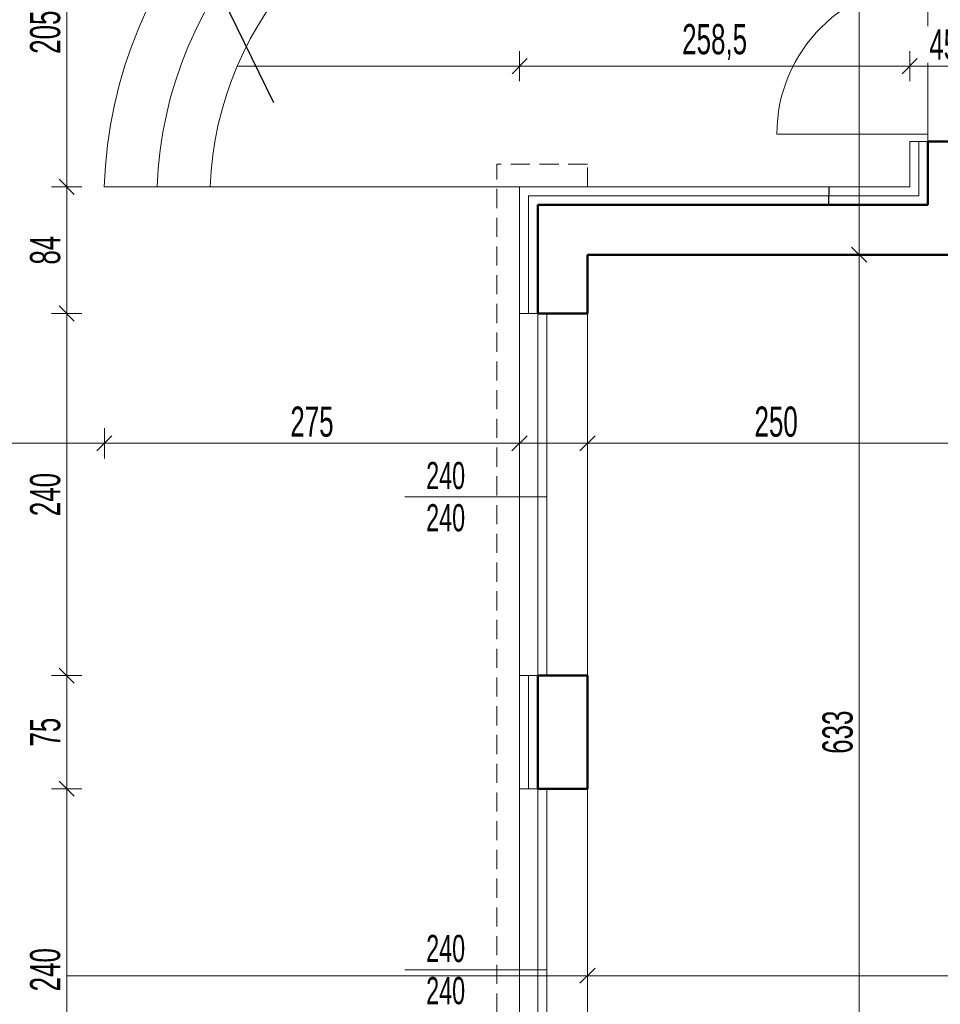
# Model space of a CAD drawing. Header units: millimetres. Extents: x 72202 to 304796, y 21658 to 519946.
# Tile 49 of 139: x 194452 to 195062, y 208628 to 209281. Entities that reach past the tile are written whole.
import ezdxf

# ---------------------------------------------------------------- set-up
doc = ezdxf.new("R2010")
doc.units = ezdxf.units.MM
doc.linetypes.add('DASHED', pattern=[19.05, 12.7, -6.35])
doc.layers.get('0').update_dxf_attribs({"color": 253})
doc.layers.get('Defpoints').update_dxf_attribs({"color": 253})
for name, color, linetype, lineweight in [('DRZWI I OKNA OPISY', 253, 'Continuous', 9), ('linia - gruba - projektowana', 253, 'Continuous', 50), ('LINIA CIENKA', 7, 'Continuous', 13), ('LINIA KRESKOWANIE', 253, 'Continuous', 5), ('LINIA WYMIAROWANIE', 253, 'Continuous', 9)]:
    doc.layers.add(name, color=color, linetype=linetype, lineweight=lineweight)
doc.layers.add('LINIA-NIE DRUKOWAĆ', color=253, linetype='Continuous', lineweight=20, plot=False)
doc.styles.get("Standard").update_dxf_attribs({"font": 'ARIALN.TTF', "width": 0.75})
doc.linetypes.add('GRADZINOWANIE', pattern='A,0.00254,-2.54,[134,ltypeshp.shx,S=2.54,R=0,X=-2.54,Y=0],-5.08,[134,ltypeshp.shx,S=2.54,R=180,X=2.54,Y=0],-2.54', length=10.16254)
doc.dimstyles.new('sebek100', dxfattribs={"dimtxt": 17, "dimasz": 10, "dimexe": 10, "dimexo": 20, "dimgap": 4, "dimtad": 1, "dimrnd": 0.5, "dimtxsty": 'Standard', "dimblk": 'OBLIQUE', "dimcen": 8, "dimclre": 1, "dimazin": 0, "dimtm": 1e-09, "dimtfac": 1, "dimtix": 1, "dimtmove": 1, "dimatfit": 3, "dimldrblk": 'zas', "dimfxl": 10, "dimfxlon": 1, "dimtolj": 2, "dimlwd": -1, "dimlwe": -1, "dimarcsym": 0})

# ---------------------------------------------------------------- blocks, each defined once
blk = doc.blocks.new('_Oblique')
at = {"color": 0, "linetype": 'ByBlock', "lineweight": -2}
blk.add_line((-0.5, -0.5), (0.5, 0.5), dxfattribs=at)
blk = doc.blocks.new('*D479')
at = {"layer": 'Defpoints', "color": 0, "lineweight": -3, "ltscale": 4, "transparency": 16777216}
for p in [(194483.29, 208770.85), (194783.29, 208770.85), (194783.29, 208530.85)]:
    blk.add_point(p, dxfattribs=at)
at = {"layer": 'LINIA WYMIAROWANIE', "color": 1, "ltscale": 4, "transparency": 16777216}
for p, q in [((194493.29, 208770.85), (194473.29, 208770.85)), ((194493.29, 208530.85), (194473.29, 208530.85))]:
    blk.add_line(p, q, dxfattribs=at)
at = {"layer": 'LINIA WYMIAROWANIE', "color": 0, "ltscale": 4, "transparency": 16777216}
blk.add_line((194483.29, 208530.85), (194483.29, 208770.85), dxfattribs=at)
at = {"layer": 'LINIA WYMIAROWANIE', "color": 0, "ltscale": 4, "transparency": 16777216, "xscale": 10, "yscale": 10, "zscale": 10}
for p, rotation in [((194483.29, 208770.85), 90), ((194483.29, 208530.85), 270)]:
    blk.add_blockref('_Oblique', p, dxfattribs=dict(at, rotation=rotation))
at = {"layer": 'LINIA WYMIAROWANIE', "color": 0, "lineweight": -3, "ltscale": 4, "transparency": 16777216, "insert": (194469.08, 208650.85), "char_height": 20, "attachment_point": 5, "rotation": 90, "bg_fill": 3, "box_fill_scale": 1.1, "bg_fill_color": 256, "bg_fill_true_color": 13158600, "bg_fill_transparency": 0}
blk.add_mtext('\\A2;240', dxfattribs=at)
blk = doc.blocks.new('zas')
blk = doc.blocks.new('*D480')
at = {"layer": 'Defpoints', "color": 0, "lineweight": -3, "ltscale": 4, "transparency": 16777216}
for p in [(194483.29, 208845.85), (194783.29, 208845.85), (194783.29, 208770.85)]:
    blk.add_point(p, dxfattribs=at)
at = {"layer": 'LINIA WYMIAROWANIE', "color": 1, "ltscale": 4, "transparency": 16777216}
for p, q in [((194493.29, 208845.85), (194473.29, 208845.85)), ((194493.29, 208770.85), (194473.29, 208770.85))]:
    blk.add_line(p, q, dxfattribs=at)
at = {"layer": 'LINIA WYMIAROWANIE', "color": 0, "ltscale": 4, "transparency": 16777216}
blk.add_line((194483.29, 208770.85), (194483.29, 208845.85), dxfattribs=at)
at = {"layer": 'LINIA WYMIAROWANIE', "color": 0, "ltscale": 4, "transparency": 16777216, "xscale": 10, "yscale": 10, "zscale": 10}
for p, rotation in [((194483.29, 208845.85), 90), ((194483.29, 208770.85), 270)]:
    blk.add_blockref('_Oblique', p, dxfattribs=dict(at, rotation=rotation))
at = {"layer": 'LINIA WYMIAROWANIE', "color": 0, "lineweight": -3, "ltscale": 4, "transparency": 16777216, "insert": (194469.12, 208808.35), "char_height": 20, "attachment_point": 5, "rotation": 90, "bg_fill": 3, "box_fill_scale": 1.1, "bg_fill_color": 256, "bg_fill_true_color": 13158600, "bg_fill_transparency": 0}
blk.add_mtext('\\A2;75', dxfattribs=at)
blk = doc.blocks.new('*D481')
at = {"layer": 'Defpoints', "color": 0, "lineweight": -3, "ltscale": 4, "transparency": 16777216}
for p in [(194483.29, 209085.85), (194783.29, 209085.85), (194783.29, 208845.85)]:
    blk.add_point(p, dxfattribs=at)
at = {"layer": 'LINIA WYMIAROWANIE', "color": 1, "ltscale": 4, "transparency": 16777216}
for p, q in [((194493.29, 209085.85), (194473.29, 209085.85)), ((194493.29, 208845.85), (194473.29, 208845.85))]:
    blk.add_line(p, q, dxfattribs=at)
at = {"layer": 'LINIA WYMIAROWANIE', "color": 0, "ltscale": 4, "transparency": 16777216}
blk.add_line((194483.29, 208845.85), (194483.29, 209085.85), dxfattribs=at)
at = {"layer": 'LINIA WYMIAROWANIE', "color": 0, "ltscale": 4, "transparency": 16777216, "xscale": 10, "yscale": 10, "zscale": 10}
for p, rotation in [((194483.29, 209085.85), 90), ((194483.29, 208845.85), 270)]:
    blk.add_blockref('_Oblique', p, dxfattribs=dict(at, rotation=rotation))
at = {"layer": 'LINIA WYMIAROWANIE', "color": 0, "lineweight": -3, "ltscale": 4, "transparency": 16777216, "insert": (194469.08, 208965.85), "char_height": 20, "attachment_point": 5, "rotation": 90, "bg_fill": 3, "box_fill_scale": 1.1, "bg_fill_color": 256, "bg_fill_true_color": 13158600, "bg_fill_transparency": 0}
blk.add_mtext('\\A2;240', dxfattribs=at)
blk = doc.blocks.new('*D482')
at = {"layer": 'Defpoints', "color": 0, "lineweight": -3, "ltscale": 4, "transparency": 16777216}
for p in [(194483.29, 209169.85), (194783.29, 209169.85), (194783.29, 209085.85)]:
    blk.add_point(p, dxfattribs=at)
at = {"layer": 'LINIA WYMIAROWANIE', "color": 1, "ltscale": 4, "transparency": 16777216}
for p, q in [((194493.29, 209169.85), (194473.29, 209169.85)), ((194493.29, 209085.85), (194473.29, 209085.85))]:
    blk.add_line(p, q, dxfattribs=at)
at = {"layer": 'LINIA WYMIAROWANIE', "color": 0, "ltscale": 4, "transparency": 16777216}
blk.add_line((194483.29, 209085.85), (194483.29, 209169.85), dxfattribs=at)
at = {"layer": 'LINIA WYMIAROWANIE', "color": 0, "ltscale": 4, "transparency": 16777216, "xscale": 10, "yscale": 10, "zscale": 10}
for p, rotation in [((194483.29, 209169.85), 90), ((194483.29, 209085.85), 270)]:
    blk.add_blockref('_Oblique', p, dxfattribs=dict(at, rotation=rotation))
at = {"layer": 'LINIA WYMIAROWANIE', "color": 0, "lineweight": -3, "ltscale": 4, "transparency": 16777216, "insert": (194469.08, 209127.85), "char_height": 20, "attachment_point": 5, "rotation": 90, "bg_fill": 3, "box_fill_scale": 1.1, "bg_fill_color": 256, "bg_fill_true_color": 13158600, "bg_fill_transparency": 0}
blk.add_mtext('\\A2;84', dxfattribs=at)
blk = doc.blocks.new('*D483')
at = {"layer": 'Defpoints', "color": 0, "lineweight": -3, "ltscale": 4, "transparency": 16777216}
for p in [(194483.29, 209374.85), (194783.29, 209374.85), (194783.26, 209169.85)]:
    blk.add_point(p, dxfattribs=at)
at = {"layer": 'LINIA WYMIAROWANIE', "color": 1, "ltscale": 4, "transparency": 16777216}
for p, q in [((194493.29, 209374.85), (194473.29, 209374.85)), ((194493.29, 209169.85), (194473.29, 209169.85))]:
    blk.add_line(p, q, dxfattribs=at)
at = {"layer": 'LINIA WYMIAROWANIE', "color": 0, "ltscale": 4, "transparency": 16777216}
blk.add_line((194483.29, 209169.85), (194483.29, 209374.85), dxfattribs=at)
at = {"layer": 'LINIA WYMIAROWANIE', "color": 0, "ltscale": 4, "transparency": 16777216, "xscale": 10, "yscale": 10, "zscale": 10}
for p, rotation in [((194483.29, 209374.85), 90), ((194483.29, 209169.85), 270)]:
    blk.add_blockref('_Oblique', p, dxfattribs=dict(at, rotation=rotation))
at = {"layer": 'LINIA WYMIAROWANIE', "color": 0, "lineweight": -3, "ltscale": 4, "transparency": 16777216, "insert": (194469.08, 209272.35), "char_height": 20, "attachment_point": 5, "rotation": 90, "bg_fill": 3, "box_fill_scale": 1.1, "bg_fill_color": 256, "bg_fill_true_color": 13158600, "bg_fill_transparency": 0}
blk.add_mtext('\\A2;205', dxfattribs=at)
blk = doc.blocks.new('*D469')
at = {"layer": 'Defpoints', "color": 0, "lineweight": -3, "ltscale": 4, "transparency": 16777216}
for p in [(194733.29, 209169.85), (194383.29, 208446.85), (194733.29, 208446.85)]:
    blk.add_point(p, dxfattribs=at)
at = {"layer": 'LINIA WYMIAROWANIE', "color": 1, "ltscale": 4, "transparency": 16777216}
for p, q in [((194393.29, 209169.85), (194373.29, 209169.85)), ((194393.29, 208446.85), (194373.29, 208446.85))]:
    blk.add_line(p, q, dxfattribs=at)
at = {"layer": 'LINIA WYMIAROWANIE', "color": 0, "ltscale": 4, "transparency": 16777216}
blk.add_line((194383.29, 209169.85), (194383.29, 208446.85), dxfattribs=at)
at = {"layer": 'LINIA WYMIAROWANIE', "color": 0, "ltscale": 4, "transparency": 16777216, "xscale": 10, "yscale": 10, "zscale": 10}
for p, rotation in [((194383.29, 209169.85), 90), ((194383.29, 208446.85), 270)]:
    blk.add_blockref('_Oblique', p, dxfattribs=dict(at, rotation=rotation))
at = {"layer": 'LINIA WYMIAROWANIE', "color": 0, "lineweight": -3, "ltscale": 4, "transparency": 16777216, "insert": (194369.08, 208808.35), "char_height": 20, "attachment_point": 5, "rotation": 90, "bg_fill": 3, "box_fill_scale": 1.1, "bg_fill_color": 256, "bg_fill_true_color": 13158600, "bg_fill_transparency": 0}
blk.add_mtext('\\A2;723', dxfattribs=at)
blk = doc.blocks.new('*D516')
at = {"layer": 'Defpoints', "color": 0, "lineweight": -3, "ltscale": 4, "transparency": 16777216}
for p in [(194886.06, 209169.85), (194433.29, 209124.85), (194886.06, 209124.85)]:
    blk.add_point(p, dxfattribs=at)
at = {"layer": 'LINIA WYMIAROWANIE', "color": 1, "ltscale": 4, "transparency": 16777216}
for p, q in [((194443.29, 209169.85), (194423.29, 209169.85)), ((194443.29, 209124.85), (194423.29, 209124.85))]:
    blk.add_line(p, q, dxfattribs=at)
at = {"layer": 'LINIA WYMIAROWANIE', "color": 0, "ltscale": 4, "transparency": 16777216}
blk.add_line((194433.29, 209169.85), (194433.29, 209124.85), dxfattribs=at)
at = {"layer": 'LINIA WYMIAROWANIE', "color": 0, "ltscale": 4, "transparency": 16777216, "xscale": 10, "yscale": 10, "zscale": 10}
for p, rotation in [((194433.29, 209169.85), 90), ((194433.29, 209124.85), 270)]:
    blk.add_blockref('_Oblique', p, dxfattribs=dict(at, rotation=rotation))
at = {"layer": 'LINIA WYMIAROWANIE', "color": 0, "lineweight": -3, "ltscale": 4, "transparency": 16777216, "insert": (194419.12, 209147.35), "char_height": 20, "attachment_point": 5, "rotation": 90, "bg_fill": 3, "box_fill_scale": 1.1, "bg_fill_color": 256, "bg_fill_true_color": 13158600, "bg_fill_transparency": 0}
blk.add_mtext('\\A2;45', dxfattribs=at)
blk = doc.blocks.new('*D517')
at = {"layer": 'Defpoints', "color": 0, "lineweight": -3, "ltscale": 4, "transparency": 16777216}
for p in [(194886.06, 209124.85), (194433.29, 208491.85), (194958.85, 208491.85)]:
    blk.add_point(p, dxfattribs=at)
at = {"layer": 'LINIA WYMIAROWANIE', "color": 1, "ltscale": 4, "transparency": 16777216}
for p, q in [((194443.29, 209124.85), (194423.29, 209124.85)), ((194443.29, 208491.85), (194423.29, 208491.85))]:
    blk.add_line(p, q, dxfattribs=at)
at = {"layer": 'LINIA WYMIAROWANIE', "color": 0, "ltscale": 4, "transparency": 16777216}
blk.add_line((194433.29, 209124.85), (194433.29, 208491.85), dxfattribs=at)
at = {"layer": 'LINIA WYMIAROWANIE', "color": 0, "ltscale": 4, "transparency": 16777216, "xscale": 10, "yscale": 10, "zscale": 10}
for p, rotation in [((194433.29, 209124.85), 90), ((194433.29, 208491.85), 270)]:
    blk.add_blockref('_Oblique', p, dxfattribs=dict(at, rotation=rotation))
at = {"layer": 'LINIA WYMIAROWANIE', "color": 0, "lineweight": -3, "ltscale": 4, "transparency": 16777216, "insert": (194419.08, 208808.35), "char_height": 20, "attachment_point": 5, "rotation": 90, "bg_fill": 3, "box_fill_scale": 1.1, "bg_fill_color": 256, "bg_fill_true_color": 13158600, "bg_fill_transparency": 0}
blk.add_mtext('\\A2;633', dxfattribs=at)
blk = doc.blocks.new('*D539')
at = {"layer": 'Defpoints', "color": 0, "lineweight": -3, "ltscale": 4, "transparency": 16777216}
for p in [(194828.29, 209124.85), (195078.29, 209124.85), (195078.29, 208999.85)]:
    blk.add_point(p, dxfattribs=at)
at = {"layer": 'LINIA WYMIAROWANIE', "ltscale": 4, "transparency": 16777216}
for p, q in [((194828.29, 209009.85), (194828.29, 208989.85)), ((195078.29, 209009.85), (195078.29, 208989.85))]:
    blk.add_line(p, q, dxfattribs=at)
at = {"layer": 'LINIA WYMIAROWANIE', "color": 0, "ltscale": 4, "transparency": 16777216}
blk.add_line((194828.29, 208999.85), (195078.29, 208999.85), dxfattribs=at)
at = {"layer": 'LINIA WYMIAROWANIE', "color": 0, "ltscale": 4, "transparency": 16777216, "xscale": 10, "yscale": 10, "zscale": 10, "rotation": 180}
blk.add_blockref('_Oblique', (194828.29, 208999.85), dxfattribs=at)
at = {"layer": 'LINIA WYMIAROWANIE', "color": 0, "ltscale": 4, "transparency": 16777216, "xscale": 10, "yscale": 10, "zscale": 10}
blk.add_blockref('_Oblique', (195078.29, 208999.85), dxfattribs=at)
at = {"layer": 'LINIA WYMIAROWANIE', "color": 0, "lineweight": -3, "ltscale": 4, "transparency": 16777216, "insert": (194953.29, 209014.06), "char_height": 20, "attachment_point": 5, "bg_fill": 3, "box_fill_scale": 1.1, "bg_fill_color": 256, "bg_fill_true_color": 13158600, "bg_fill_transparency": 0}
blk.add_mtext('\\A2;250', dxfattribs=at)
blk = doc.blocks.new('*D559')
at = {"layer": 'Defpoints', "color": 0, "lineweight": -3, "ltscale": 4, "transparency": 16777216}
for p in [(194828.29, 208681.24), (195791.29, 208681.24), (195791.29, 208646.85)]:
    blk.add_point(p, dxfattribs=at)
at = {"layer": 'LINIA WYMIAROWANIE', "ltscale": 4, "transparency": 16777216}
for p, q in [((194828.29, 208656.85), (194828.29, 208636.85)), ((195791.29, 208656.85), (195791.29, 208636.85))]:
    blk.add_line(p, q, dxfattribs=at)
at = {"layer": 'LINIA WYMIAROWANIE', "color": 0, "ltscale": 4, "transparency": 16777216}
blk.add_line((194828.29, 208646.85), (195791.29, 208646.85), dxfattribs=at)
at = {"layer": 'LINIA WYMIAROWANIE', "color": 0, "ltscale": 4, "transparency": 16777216, "xscale": 10, "yscale": 10, "zscale": 10, "rotation": 180}
blk.add_blockref('_Oblique', (194828.29, 208646.85), dxfattribs=at)
at = {"layer": 'LINIA WYMIAROWANIE', "color": 0, "ltscale": 4, "transparency": 16777216, "xscale": 10, "yscale": 10, "zscale": 10}
blk.add_blockref('_Oblique', (195791.29, 208646.85), dxfattribs=at)
at = {"layer": 'LINIA WYMIAROWANIE', "color": 0, "lineweight": -3, "ltscale": 4, "transparency": 16777216, "insert": (195309.79, 208661.06), "char_height": 20, "attachment_point": 5, "bg_fill": 3, "box_fill_scale": 1.1, "bg_fill_color": 256, "bg_fill_true_color": 13158600, "bg_fill_transparency": 0}
blk.add_mtext('\\A2;963', dxfattribs=at)
blk = doc.blocks.new('*D562')
at = {"layer": 'Defpoints', "color": 0, "lineweight": -3, "ltscale": 4, "transparency": 16777216}
for p in [(194508.26, 209169.85), (194783.26, 209169.85), (194783.26, 208999.85)]:
    blk.add_point(p, dxfattribs=at)
at = {"layer": 'LINIA WYMIAROWANIE', "ltscale": 4, "transparency": 16777216}
for p, q in [((194508.26, 209009.85), (194508.26, 208989.85)), ((194783.26, 209009.85), (194783.26, 208989.85))]:
    blk.add_line(p, q, dxfattribs=at)
at = {"layer": 'LINIA WYMIAROWANIE', "color": 0, "ltscale": 4, "transparency": 16777216}
blk.add_line((194508.26, 208999.85), (194783.26, 208999.85), dxfattribs=at)
at = {"layer": 'LINIA WYMIAROWANIE', "color": 0, "ltscale": 4, "transparency": 16777216, "xscale": 10, "yscale": 10, "zscale": 10, "rotation": 180}
blk.add_blockref('_Oblique', (194508.26, 208999.85), dxfattribs=at)
at = {"layer": 'LINIA WYMIAROWANIE', "color": 0, "ltscale": 4, "transparency": 16777216, "xscale": 10, "yscale": 10, "zscale": 10}
blk.add_blockref('_Oblique', (194783.26, 208999.85), dxfattribs=at)
at = {"layer": 'LINIA WYMIAROWANIE', "color": 0, "lineweight": -3, "ltscale": 4, "transparency": 16777216, "insert": (194645.76, 209014.06), "char_height": 20, "attachment_point": 5, "bg_fill": 3, "box_fill_scale": 1.1, "bg_fill_color": 256, "bg_fill_true_color": 13158600, "bg_fill_transparency": 0}
blk.add_mtext('\\A2;275', dxfattribs=at)
blk = doc.blocks.new('*D563')
at = {"layer": 'Defpoints', "color": 0, "lineweight": -3, "ltscale": 4, "transparency": 16777216}
for p in [(195041.79, 209249.85), (194783.29, 209169.85), (195041.79, 209169.85)]:
    blk.add_point(p, dxfattribs=at)
at = {"layer": 'LINIA WYMIAROWANIE', "ltscale": 4, "transparency": 16777216}
for p, q in [((194783.29, 209239.85), (194783.29, 209259.85)), ((195041.79, 209239.85), (195041.79, 209259.85))]:
    blk.add_line(p, q, dxfattribs=at)
at = {"layer": 'LINIA WYMIAROWANIE', "color": 0, "ltscale": 4, "transparency": 16777216}
blk.add_line((194783.29, 209249.85), (195041.79, 209249.85), dxfattribs=at)
at = {"layer": 'LINIA WYMIAROWANIE', "color": 0, "ltscale": 4, "transparency": 16777216, "xscale": 10, "yscale": 10, "zscale": 10, "rotation": 180}
blk.add_blockref('_Oblique', (194783.29, 209249.85), dxfattribs=at)
at = {"layer": 'LINIA WYMIAROWANIE', "color": 0, "ltscale": 4, "transparency": 16777216, "xscale": 10, "yscale": 10, "zscale": 10}
blk.add_blockref('_Oblique', (195041.79, 209249.85), dxfattribs=at)
at = {"layer": 'LINIA WYMIAROWANIE', "color": 0, "lineweight": -3, "ltscale": 4, "transparency": 16777216, "insert": (194912.54, 209265.87), "char_height": 20, "attachment_point": 5, "bg_fill": 3, "box_fill_scale": 1.1, "bg_fill_color": 256, "bg_fill_true_color": 13158600, "bg_fill_transparency": 0}
blk.add_mtext('\\A2;258,5', dxfattribs=at)
blk = doc.blocks.new('*D564')
at = {"layer": 'Defpoints', "color": 0, "lineweight": -3, "ltscale": 4, "transparency": 16777216}
for p in [(195086.79, 209249.85), (195086.79, 209199.85), (195041.79, 209169.85)]:
    blk.add_point(p, dxfattribs=at)
at = {"layer": 'LINIA WYMIAROWANIE', "ltscale": 4, "transparency": 16777216}
for p, q in [((195041.79, 209239.85), (195041.79, 209259.85)), ((195086.79, 209239.85), (195086.79, 209259.85))]:
    blk.add_line(p, q, dxfattribs=at)
at = {"layer": 'LINIA WYMIAROWANIE', "color": 0, "ltscale": 4, "transparency": 16777216}
blk.add_line((195041.79, 209249.85), (195086.79, 209249.85), dxfattribs=at)
at = {"layer": 'LINIA WYMIAROWANIE', "color": 0, "ltscale": 4, "transparency": 16777216, "xscale": 10, "yscale": 10, "zscale": 10, "rotation": 180}
blk.add_blockref('_Oblique', (195041.79, 209249.85), dxfattribs=at)
at = {"layer": 'LINIA WYMIAROWANIE', "color": 0, "ltscale": 4, "transparency": 16777216, "xscale": 10, "yscale": 10, "zscale": 10}
blk.add_blockref('_Oblique', (195086.79, 209249.85), dxfattribs=at)
at = {"layer": 'LINIA WYMIAROWANIE', "color": 0, "lineweight": -3, "ltscale": 4, "transparency": 16777216, "insert": (195064.29, 209264.02), "char_height": 20, "attachment_point": 5, "bg_fill": 3, "box_fill_scale": 1.1, "bg_fill_color": 256, "bg_fill_true_color": 13158600, "bg_fill_transparency": 0}
blk.add_mtext('\\A2;45', dxfattribs=at)
blk = doc.blocks.new('*D567')
at = {"layer": 'Defpoints', "color": 0, "lineweight": -3, "ltscale": 4, "transparency": 16777216}
for p in [(195078.29, 209124.85), (195008.29, 208491.85), (195024.79, 208491.85)]:
    blk.add_point(p, dxfattribs=at)
at = {"layer": 'LINIA WYMIAROWANIE', "ltscale": 4, "transparency": 16777216}
for p, q in [((195018.29, 209124.85), (194998.29, 209124.85)), ((195008.29, 208491.85), (194998.29, 208491.85))]:
    blk.add_line(p, q, dxfattribs=at)
at = {"layer": 'LINIA WYMIAROWANIE', "color": 0, "ltscale": 4, "transparency": 16777216}
blk.add_line((195008.29, 209124.85), (195008.29, 208491.85), dxfattribs=at)
at = {"layer": 'LINIA WYMIAROWANIE', "color": 0, "ltscale": 4, "transparency": 16777216, "xscale": 10, "yscale": 10, "zscale": 10}
for p, rotation in [((195008.29, 209124.85), 90), ((195008.29, 208491.85), 270)]:
    blk.add_blockref('_Oblique', p, dxfattribs=dict(at, rotation=rotation))
at = {"layer": 'LINIA WYMIAROWANIE', "color": 0, "lineweight": -3, "ltscale": 4, "transparency": 16777216, "insert": (194994.08, 208808.35), "char_height": 20, "attachment_point": 5, "rotation": 90, "bg_fill": 3, "box_fill_scale": 1.1, "bg_fill_color": 256, "bg_fill_true_color": 13158600, "bg_fill_transparency": 0}
blk.add_mtext('\\A2;633', dxfattribs=at)

msp = doc.modelspace()

# ---------------------------------------------------------------- linework, layer by layer
at = {"layer": 'linia - gruba - projektowana'}
for p, q in [((195053.792, 209157.85), (195053.792, 209199.85)), ((195086.792, 209199.85), (195053.792, 209199.85)), ((194795.292, 209085.85), (194795.292, 209157.85)), ((195053.792, 209157.85), (194795.292, 209157.85)), ((194828.292, 209085.85), (194828.292, 209124.85)), ((195078.292, 209124.85), (194828.292, 209124.85)), ((194828.292, 209085.85), (194795.292, 209085.85)), ((194795.292, 208770.85), (194795.292, 208845.85)), ((194828.292, 208845.85), (194795.292, 208845.85)), ((194828.292, 208770.85), (194828.292, 208845.85)), ((194828.292, 208770.85), (194795.292, 208770.85))]:
    msp.add_line(p, q, dxfattribs=at)
at = {"layer": 'LINIA CIENKA'}
for p, q in [((195053.792, 209359.85), (195053.792, 209199.85)), ((195053.792, 209204.85), (194953.792, 209204.85)), ((195053.792, 209199.85), (195053.792, 209204.85)), ((195041.792, 209169.85), (195041.792, 209199.85)), ((195053.792, 209199.85), (195041.792, 209199.85)), ((194783.292, 209169.85), (194508.156, 209169.85)), ((194783.292, 209085.85), (194783.292, 209169.85)), ((194783.292, 209169.85), (195041.792, 209169.85)), ((195041.792, 209169.85), (194783.292, 209169.85)), ((194783.292, 208845.85), (194783.292, 209085.85)), ((194795.292, 209085.85), (194783.292, 209085.85)), ((194795.292, 208845.85), (194795.292, 209085.85)), ((194801.292, 208845.85), (194801.292, 209085.85)), ((194828.292, 208845.85), (194828.292, 209085.85)), ((194783.292, 208770.85), (194783.292, 208845.85)), ((194795.292, 208845.85), (194783.292, 208845.85)), ((194783.292, 208530.85), (194783.292, 208770.85)), ((194795.292, 208770.85), (194783.292, 208770.85)), ((194795.292, 208530.85), (194795.292, 208770.85)), ((194801.292, 208530.85), (194801.292, 208770.85)), ((194828.292, 208530.85), (194828.292, 208770.85))]:
    msp.add_line(p, q, dxfattribs=at)
at = {"layer": 'LINIA CIENKA', "color": 8, "linetype": 'DASHED'}
for p, q in [((194768.292, 208431.85), (194768.292, 209184.85)), ((194828.292, 209184.85), (194768.292, 209184.85)), ((194828.292, 209169.85), (194828.292, 209184.85))]:
    msp.add_line(p, q, dxfattribs=at)
at = {"layer": 'LINIA CIENKA'}
for centre, radius, start, end in [((194805.963, 209160.433), 297.956, 96.048562, 178.188789), ((194805.963, 209160.433), 262.956, 96.048562, 177.947616), ((194805.963, 209160.433), 227.956, 96.048562, 177.632329), ((195053.792, 209204.85), 100, 90, 180)]:
    msp.add_arc(centre, radius, start, end, dxfattribs=at)
at = {"layer": 'LINIA KRESKOWANIE', "linetype": 'GRADZINOWANIE', "ltscale": 0.6}
for p, q in [((195047.792, 209163.85), (195047.792, 209199.85)), ((194789.292, 209085.85), (194789.292, 209163.85)), ((195047.792, 209163.85), (194789.292, 209163.85))]:
    msp.add_line(p, q, dxfattribs=at)
at = {"layer": 'LINIA WYMIAROWANIE', "lineweight": -3, "ltscale": 1.2}
msp.add_arc((194783.292, 209169.85), 205.091, 356.645672, 0, dxfattribs=at)
at = {"layer": 'LINIA-NIE DRUKOWAĆ'}
for p, q in [((194483.292, 208016.85), (194483.292, 209358.465)), ((195008.292, 208016.85), (195008.292, 209358.465))]:
    msp.add_line(p, q, dxfattribs=at)
for points in [[(195818.292, 209124.85), (195765.292, 209124.85), (195765.292, 209034.85), (195765.292, 209034.85), (195765.292, 209124.85), (195160.292, 209124.85), (195160.292, 209096.85), (195078.292, 209096.85), (195078.292, 209124.85), (194828.292, 209124.85), (194828.292, 208491.85), (195765.292, 208491.85), (195765.292, 208559.85), (195791.292, 208559.85), (195791.292, 209034.85), (195765.292, 209034.85)], [(194483.292, 208646.85), (199068.44, 208646.85)]]:
    msp.add_lwpolyline(points, dxfattribs=at)

# ---------------------------------------------------------------- next in the draw order: dimensions: what is measured, and where the dimension line sits
at = {"layer": 'LINIA WYMIAROWANIE', "lineweight": -3, "ltscale": 4}
dim = msp.add_linear_dim(base=(194483.292, 208770.85), p1=(194783.292, 208530.85), p2=(194783.292, 208770.85), angle=90, dimstyle='sebek100', override={"dimtxt": 20, "dimrnd": 0, "dimtfill": 1, "dimarcsym": 2}, dxfattribs=at)
dim.commit()
dim.dimension.update_dxf_attribs({"geometry": '*D479', "text_midpoint": (194469.081, 208650.85)})

# ---------------------------------------------------------------- next in the draw order: dimensions: what is measured, and where the dimension line sits
dim = msp.add_linear_dim(base=(194483.292, 208845.85), p1=(194783.292, 208770.85), p2=(194783.292, 208845.85), angle=90, dimstyle='sebek100', override={"dimtxt": 20, "dimrnd": 0, "dimtfill": 1, "dimarcsym": 2}, dxfattribs=at)
dim.commit()
dim.dimension.update_dxf_attribs({"geometry": '*D480', "text_midpoint": (194469.122, 208808.35)})

# ---------------------------------------------------------------- next in the draw order: dimensions: what is measured, and where the dimension line sits
dim = msp.add_linear_dim(base=(194483.292, 209085.85), p1=(194783.292, 208845.85), p2=(194783.292, 209085.85), angle=90, dimstyle='sebek100', override={"dimtxt": 20, "dimrnd": 0, "dimtfill": 1, "dimarcsym": 2}, dxfattribs=at)
dim.commit()
dim.dimension.update_dxf_attribs({"geometry": '*D481', "text_midpoint": (194469.081, 208965.85)})

# ---------------------------------------------------------------- next in the draw order: dimensions: what is measured, and where the dimension line sits
dim = msp.add_linear_dim(base=(194483.292, 209169.85), p1=(194783.292, 209085.85), p2=(194783.292, 209169.85), angle=90, dimstyle='sebek100', override={"dimtxt": 20, "dimrnd": 0, "dimtfill": 1, "dimarcsym": 2}, dxfattribs=at)
dim.commit()
dim.dimension.update_dxf_attribs({"geometry": '*D482', "text_midpoint": (194469.081, 209127.85)})

# ---------------------------------------------------------------- next in the draw order: dimensions: what is measured, and where the dimension line sits
dim = msp.add_linear_dim(base=(194483.292, 209374.85), p1=(194783.262, 209169.85), p2=(194783.292, 209374.85), angle=90, dimstyle='sebek100', override={"dimtxt": 20, "dimrnd": 0, "dimtfill": 1, "dimarcsym": 2}, dxfattribs=at)
dim.commit()
dim.dimension.update_dxf_attribs({"geometry": '*D483', "text_midpoint": (194469.081, 209272.35)})

# ---------------------------------------------------------------- next in the draw order: linework, layer by layer
at = {"layer": 'LINIA CIENKA', "lineweight": -3, "ltscale": 4}
msp.add_line((194558.16, 209352.701), (194620.357, 209225.817), dxfattribs=at)
at = {"layer": 'LINIA-NIE DRUKOWAĆ'}
msp.add_line((198833.08, 209249.85), (194596.276, 209249.85), dxfattribs=at)

# ---------------------------------------------------------------- next in the draw order: dimensions: what is measured, and where the dimension line sits
at = {"layer": 'LINIA WYMIAROWANIE', "lineweight": -3, "ltscale": 4}
dim = msp.add_linear_dim(base=(194383.292, 208446.85), p1=(194733.292, 209169.85), p2=(194733.292, 208446.85), angle=90, dimstyle='sebek100', override={"dimtxt": 20, "dimrnd": 0, "dimtfill": 1, "dimarcsym": 2}, dxfattribs=at)
dim.commit()
dim.dimension.update_dxf_attribs({"geometry": '*D469', "text_midpoint": (194369.081, 208808.35)})

# ---------------------------------------------------------------- next in the draw order: dimensions: what is measured, and where the dimension line sits
dim = msp.add_linear_dim(base=(194433.292, 209124.85), p1=(194886.06, 209169.85), p2=(194886.06, 209124.85), angle=90, dimstyle='sebek100', override={"dimtxt": 20, "dimrnd": 0, "dimtfill": 1, "dimarcsym": 2}, dxfattribs=at)
dim.commit()
dim.dimension.update_dxf_attribs({"geometry": '*D516', "text_midpoint": (194419.122, 209147.35)})

# ---------------------------------------------------------------- next in the draw order: dimensions: what is measured, and where the dimension line sits
dim = msp.add_linear_dim(base=(194433.292, 208491.85), p1=(194886.06, 209124.85), p2=(194958.854, 208491.85), angle=90, dimstyle='sebek100', override={"dimtxt": 20, "dimrnd": 0, "dimtfill": 1, "dimarcsym": 2}, dxfattribs=at)
dim.commit()
dim.dimension.update_dxf_attribs({"geometry": '*D517', "text_midpoint": (194419.081, 208808.35)})

# ---------------------------------------------------------------- next in the draw order: linework, layer by layer
at = {"layer": 'DRZWI I OKNA OPISY'}
for p, q in [((194707.38, 208964.344), (194801.292, 208964.344)), ((194707.38, 208650.85), (194801.292, 208650.85))]:
    msp.add_line(p, q, dxfattribs=at)
at = {"layer": 'LINIA KRESKOWANIE', "linetype": 'GRADZINOWANIE', "ltscale": 0.6}
msp.add_line((194789.292, 208770.85), (194789.292, 208845.85), dxfattribs=at)
at = {"layer": 'LINIA-NIE DRUKOWAĆ'}
msp.add_line((198833.08, 208999.85), (194433.292, 208999.85), dxfattribs=at)

# ---------------------------------------------------------------- next in the draw order: texts
at = {"layer": 'DRZWI I OKNA OPISY', "char_height": 18, "width": 130, "attachment_point": 5, "rotation": 0}
for insert in [(194734.319, 208950.359), (194734.319, 208664.827), (194734.319, 208636.865)]:
    msp.add_mtext('240', dxfattribs=dict(at, insert=insert))

# ---------------------------------------------------------------- next in the draw order: dimensions: what is measured, and where the dimension line sits
at = {"layer": 'LINIA WYMIAROWANIE', "lineweight": -3, "ltscale": 4}
dim = msp.add_linear_dim(base=(195791.292, 208646.85), p1=(194828.292, 208681.238), p2=(195791.292, 208681.238), dimstyle='sebek100', override={"dimtxt": 20, "dimrnd": 0, "dimclre": 256, "dimtfill": 1, "dimarcsym": 2}, dxfattribs=at)
dim.commit()
dim.dimension.update_dxf_attribs({"geometry": '*D559', "text_midpoint": (195309.792, 208661.062)})

# ---------------------------------------------------------------- next in the draw order: dimensions: what is measured, and where the dimension line sits
for base, p1, p2, picture, middle in [((194783.262, 208999.85), (194508.261, 209169.85), (194783.262, 209169.85), '*D562', (194645.762, 209014.062)), ((195078.292, 208999.85), (194828.292, 209124.85), (195078.292, 209124.85), '*D539', (194953.292, 209014.062))]:
    dim = msp.add_linear_dim(base=base, p1=p1, p2=p2, dimstyle='sebek100', override={"dimtxt": 20, "dimrnd": 0, "dimclre": 256, "dimtfill": 1, "dimarcsym": 2}, dxfattribs=at)
    dim.commit()
    dim.dimension.update_dxf_attribs({"geometry": picture, "text_midpoint": middle})

# ---------------------------------------------------------------- next in the draw order: texts
at = {"layer": 'DRZWI I OKNA OPISY', "insert": (194734.319, 208978.321), "char_height": 18, "width": 130, "attachment_point": 5, "rotation": 0}
msp.add_mtext('240', dxfattribs=at)

# ---------------------------------------------------------------- next in the draw order: dimensions: what is measured, and where the dimension line sits
at = {"layer": 'LINIA WYMIAROWANIE', "lineweight": -3, "ltscale": 4}
dim = msp.add_linear_dim(base=(195041.792, 209249.85), p1=(194783.292, 209169.85), p2=(195041.792, 209169.85), dimstyle='sebek100', override={"dimtxt": 20, "dimrnd": 0, "dimclre": 256, "dimtfill": 1, "dimarcsym": 2}, dxfattribs=at)
dim.commit()
dim.dimension.update_dxf_attribs({"geometry": '*D563', "text_midpoint": (194912.542, 209265.869)})
dim = msp.add_linear_dim(base=(195008.292, 208491.85), p1=(195078.292, 209124.85), p2=(195024.792, 208491.85), angle=90, dimstyle='sebek100', override={"dimtxt": 20, "dimrnd": 0, "dimclre": 256, "dimtfill": 1, "dimarcsym": 2}, dxfattribs=at)
dim.commit()
dim.dimension.update_dxf_attribs({"geometry": '*D567', "text_midpoint": (194994.081, 208808.35)})

# ---------------------------------------------------------------- next in the draw order: dimensions: what is measured, and where the dimension line sits
dim = msp.add_linear_dim(base=(195086.792, 209249.85), p1=(195041.792, 209169.85), p2=(195086.792, 209199.85), dimstyle='sebek100', override={"dimtxt": 20, "dimrnd": 0, "dimclre": 256, "dimtfill": 1, "dimarcsym": 2}, dxfattribs=at)
dim.commit()
dim.dimension.update_dxf_attribs({"geometry": '*D564', "text_midpoint": (195064.292, 209264.021)})

doc.saveas('drawing.dxf')
